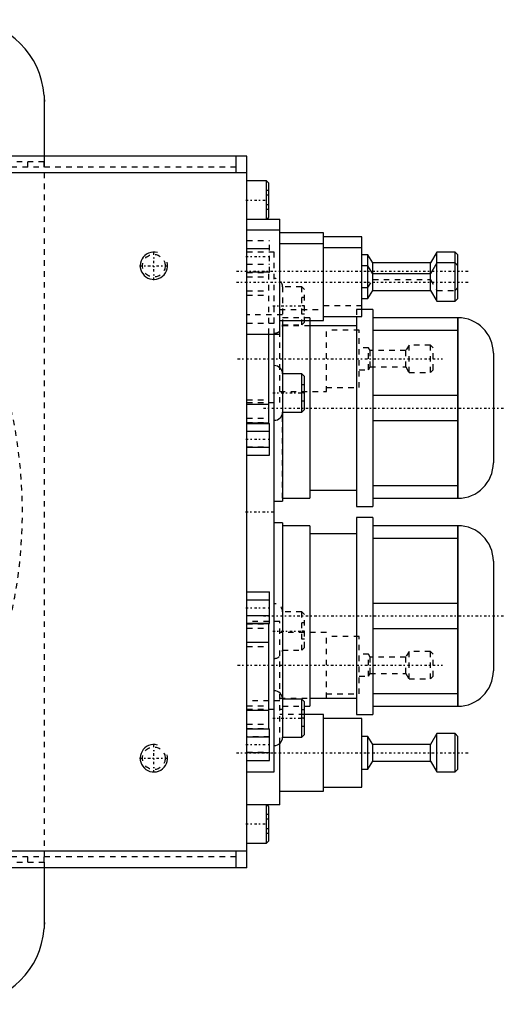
# Model space of a CAD drawing. Extents: x -702 to 174, y -90 to 90.
# Tile 13 of 13: x 86 to 174, y -90 to 90. Entities that reach past the tile are written whole.
import ezdxf

# ---------------------------------------------------------------- set-up
doc = ezdxf.new("R2010")
doc.units = 0
doc.linetypes.add('CENTER', pattern=[1.5, 0.45, -0.5, 0.05, -0.5])
doc.linetypes.add('DASHED', pattern=[2, 1, -1])
for name, color, linetype in [('AM_0', 7, 'CONTINUOUS'), ('AM_10', 7, 'CONTINUOUS'), ('AM_3', 7, 'DASHED'), ('AM_7', 7, 'CENTER')]:
    doc.layers.add(name, color=color, linetype=linetype)

msp = doc.modelspace()

# ---------------------------------------------------------------- linework, layer by layer
at = {"layer": 'AM_0', "color": 7, "linetype": 'CONTINUOUS'}
for p, q in [((89.96, 76.12), (89.96, 65)), ((90, 65), (90, 75)), ((127, 65), (46.64, 65)), ((125, 65), (125, 62)), ((127, -65), (127, 65)), ((127, 62), (56.95, 62)), ((130.6, 60.5), (127, 60.5)), ((131, 60.1), (130.6, 60.5)), ((130.6, 53.5), (130.6, 60.5)), ((131, 53.9), (131, 60.1)), ((127, 53.5), (133, 53.5)), ((130.6, 53.5), (131, 53.9)), ((133, 32.5), (133, 53.5)), ((133, 51.5), (127, 51.5)), ((141, 51), (133, 51)), ((141, 35), (141, 51)), ((141, 49), (133, 49)), ((148, 50.25), (141, 50.25)), ((148, 35.75), (148, 50.25)), ((148, 48.25), (141, 48.25)), ((149.1, 47), (148, 47)), ((150, 45.5), (149.1, 47)), ((149.1, 39), (149.1, 47)), ((161.7, 47.5), (160.5, 45.5)), ((165, 47.5), (161.7, 47.5)), ((161.7, 38.5), (161.7, 47.5)), ((165.5, 47), (165, 47.5)), ((165, 38.5), (165, 47.5)), ((165.5, 39), (165.5, 47)), ((149.1, 45), (148, 45)), ((150, 43.5), (149.1, 45)), ((160.5, 45.5), (150, 45.5)), ((150, 40.5), (150, 45.5)), ((161.7, 45.5), (160.5, 43.5)), ((160.5, 40.5), (160.5, 45.5)), ((165, 45.5), (161.7, 45.5)), ((165.5, 45), (165, 45.5)), ((160.5, 43.5), (150, 43.5)), ((149.1, 39), (150, 40.5)), ((150, 40.5), (160.5, 40.5)), ((160.5, 40.5), (161.7, 38.5)), ((148, 39), (149.1, 39)), ((161.7, 38.5), (165, 38.5)), ((165, 38.5), (165.5, 39)), ((150, 37), (148, 37)), ((150, 37), (150, 1)), ((133, 35), (141, 35)), ((133.5, 35.02), (133.5, 2)), ((138.5, 35.02), (138.5, 2.5)), ((141, 35.75), (148, 35.75)), ((147, 35.76), (147, 1)), ((165.51, 35.5), (150, 35.5)), ((165.47, 35.5), (165.47, 2.5)), ((165.51, 35.5), (165.51, 2.5)), ((127, 32.5), (133, 32.5)), ((131, 16.3), (131, 32.5)), ((132, -47.5), (132, 32.53)), ((147, 34), (138.5, 34)), ((150, 33.23), (165.47, 33.23)), ((172, 29.01), (172, 8.99)), ((137, 25.25), (133.5, 25.25)), ((137.5, 24.75), (137, 25.25)), ((137, 18.25), (137, 25.25)), ((137.5, 18.75), (137.5, 24.75)), ((165.47, 21.27), (150, 21.27)), ((127, 19.7), (131, 19.7)), ((133.5, 18.25), (137, 18.25)), ((137, 18.25), (137.5, 18.75)), ((127, 16.3), (131, 16.3)), ((150, 16.73), (165.47, 16.73)), ((127, 16.19), (131.1, 16.19)), ((127, 14.74), (131.1, 14.74)), ((131.1, 10.41), (131.1, 16.19)), ((127, 11.86), (131.1, 11.86)), ((127, 10.41), (131.1, 10.41)), ((138.5, 4), (147, 4)), ((165.47, 4.77), (150, 4.77)), ((132, 2), (133.5, 2)), ((133.5, 2.5), (138.5, 2.5)), ((150, 2.5), (165.51, 2.5)), ((147, 1), (150, 1)), ((150, -1), (147, -1)), ((147, -1), (147, -37)), ((150, -1), (150, -37)), ((133.5, -2), (132, -2)), ((133.5, -2), (133.5, -41.17)), ((138.5, -2.5), (133.5, -2.5)), ((138.5, -2.5), (138.5, -35.5)), ((165.51, -2.5), (150, -2.5)), ((165.47, -2.5), (165.47, -35.5)), ((165.51, -2.5), (165.51, -35.5)), ((147, -4), (138.5, -4)), ((150, -4.77), (165.47, -4.77)), ((172, -8.99), (172, -29.01)), ((127, -14.61), (131.1, -14.61)), ((127, -16.06), (131.1, -16.06)), ((131.1, -20.39), (131.1, -14.61)), ((165.47, -16.73), (150, -16.73)), ((127, -18.94), (131.1, -18.94)), ((127, -20.39), (131.1, -20.39)), ((131, -20.4), (127, -20.4)), ((131, -39.6), (131, -20.4)), ((150, -21.27), (165.47, -21.27)), ((127, -23.8), (131, -23.8)), ((137, -34.17), (133.5, -34.17)), ((137.5, -34.67), (137, -34.17)), ((137, -41.17), (137, -34.17)), ((138.5, -34), (147, -34)), ((165.47, -33.23), (150, -33.23)), ((137.5, -40.67), (137.5, -34.67)), ((137.5, -35.5), (138.5, -35.5)), ((150, -35.5), (165.51, -35.5)), ((127, -36.2), (131, -36.2)), ((141, -37), (137.5, -37)), ((141, -51), (141, -37)), ((148, -37.75), (141, -37.75)), ((147, -37), (150, -37)), ((148, -50.25), (148, -37.75)), ((127, -39.6), (131, -39.6)), ((127, -39.61), (131.1, -39.61)), ((127, -41.06), (131.1, -41.06)), ((131.1, -45.39), (131.1, -39.61)), ((133.5, -41.17), (137, -41.17)), ((137, -41.17), (137.5, -40.67)), ((149.1, -41), (148, -41)), ((150, -42.5), (149.1, -41)), ((149.1, -47), (149.1, -41)), ((161.7, -40.5), (160.5, -42.5)), ((165, -40.5), (161.7, -40.5)), ((161.7, -47.5), (161.7, -40.5)), ((165.5, -41), (165, -40.5)), ((165, -47.5), (165, -40.5)), ((165.5, -47), (165.5, -41)), ((133, -53.5), (133, -42.29)), ((160.5, -42.5), (150, -42.5)), ((150, -45.5), (150, -42.5)), ((160.5, -45.5), (160.5, -42.5)), ((127, -43.94), (131.1, -43.94)), ((127, -45.39), (131.1, -45.39)), ((149.1, -47), (150, -45.5)), ((150, -45.5), (160.5, -45.5)), ((160.5, -45.5), (161.7, -47.5)), ((127, -47.5), (132, -47.5)), ((148, -47), (149.1, -47)), ((161.7, -47.5), (165, -47.5)), ((165, -47.5), (165.5, -47)), ((141, -50.25), (148, -50.25)), ((133, -51), (141, -51)), ((133, -53.5), (127, -53.5)), ((131, -53.9), (130.6, -53.5)), ((130.6, -60.5), (130.6, -53.5)), ((131, -60.1), (131, -53.9)), ((127, -60.5), (130.6, -60.5)), ((130.6, -60.5), (131, -60.1)), ((127, -62), (56.95, -62)), ((125, -62), (125, -65)), ((127, -65), (46.64, -65)), ((89.96, -65), (89.96, -76.12)), ((90, -75), (90, -65))]:
    msp.add_line(p, q, dxfattribs=at)
for points in [[(89.96, 76.12, 0), (89.97, 75.93, 0), (89.99, 75.56, 0), (90, 75.18, 0), (90, 75, 0)], [(90, -75, 0), (90, -75.18, 0), (89.99, -75.56, 0), (89.97, -75.93, 0), (89.96, -76.12, 0)]]:
    msp.add_polyline3d(points, dxfattribs=at)
for centre, radius, start, end in [((75, 75), 15, 4.2866, 85.7134), ((165.51, 29.01), 6.49, 0, 90), ((132, 25.25), 1.5, 0, 90), ((132, 18.25), 1.5, 270, 0), ((165.51, 8.99), 6.49, 270, 0), ((165.51, -8.99), 6.49, 0, 90), ((165.51, -29.01), 6.49, 270, 0), ((132, -34.17), 1.5, 0, 90), ((132, -41.17), 1.5, 270, 0), ((75, -75), 15, 274.2866, 355.7134)]:
    msp.add_arc(centre, radius, start, end, dxfattribs=at)
at = {"layer": 'AM_10', "color": 7, "linetype": 'CONTINUOUS'}
for centre in [(110, 45), (110, -45)]:
    msp.add_arc(centre, 2.5, 75, 15, dxfattribs=at)
at = {"layer": 'AM_3', "color": 6, "linetype": 'DASHED'}
for p, q in [((89.96, 65), (89.96, 64)), ((90, -65), (90, 65)), ((125, 63), (50.91, 63)), ((89.96, 64), (77, 64)), ((87, 63), (87, 64)), ((131, 58.73), (130.5, 58.73)), ((130.5, 58.73), (130.5, 55.27)), ((131, 57.87), (130.5, 57.87)), ((131, 56.13), (130.5, 56.13)), ((131, 55.27), (130.5, 55.27)), ((127, 49.59), (131.1, 49.59)), ((131.1, 43.81), (131.1, 49.59)), ((127, 48.14), (131.1, 48.14)), ((131.1, 48.1), (127, 48.1)), ((132, 47.5), (127, 47.5)), ((132, 32.53), (132, 47.5)), ((127, 45.3), (131.1, 45.3)), ((127, 45.26), (131.1, 45.26)), ((127, 43.81), (131.1, 43.81)), ((131, 43.8), (127, 43.8)), ((127, 43.75), (131, 43.75)), ((131, 32.5), (131, 43.8)), ((127, 42.95), (131, 42.95)), ((149.1, 41), (150, 42.5)), ((150, 42.5), (160.5, 42.5)), ((160.5, 42.5), (161.7, 40.5)), ((127, 40.4), (131, 40.4)), ((127, 39.6), (131, 39.6)), ((137, 41.17), (133.5, 41.17)), ((133.5, 41.17), (133.5, 35.02)), ((137.5, 40.67), (137, 41.17)), ((137, 34.17), (137, 41.17)), ((137.5, 34.67), (137.5, 40.67)), ((148, 41), (149.1, 41)), ((161.7, 40.5), (165, 40.5)), ((165, 40.5), (165.5, 41)), ((137.5, 39.17), (137, 39.17)), ((133.5, 36), (127, 36)), ((133, 37), (141, 37)), ((137.5, 37.67), (137, 37.67)), ((137.5, 36.17), (137, 36.17)), ((141, 37.75), (148, 37.75)), ((148, 37), (147, 37)), ((147, 37), (147, 35.76)), ((127, 34.5), (133, 34.5)), ((138.5, 35.5), (133.5, 35.5)), ((137, 34.17), (137.5, 34.67)), ((138.5, 35.5), (138.5, 35.02)), ((138.5, 34), (133, 34)), ((133, 20), (133, 32.5)), ((133.5, 34.17), (137, 34.17)), ((141.5, 22), (141.5, 34)), ((147.5, 33.25), (141.5, 33.25)), ((147.5, 22.75), (147.5, 33.25)), ((149.2, 30), (147.5, 30)), ((149.5, 29.5), (149.2, 30)), ((149.2, 26), (149.2, 30)), ((156, 29.5), (149.5, 29.5)), ((149.5, 26.5), (149.5, 29.5)), ((156.6, 30.5), (156, 29.5)), ((156, 26.5), (156, 29.5)), ((160.5, 30.5), (156.6, 30.5)), ((156.6, 25.5), (156.6, 30.5)), ((161, 30), (160.5, 30.5)), ((160.5, 25.5), (160.5, 30.5)), ((161, 26), (161, 30)), ((147.5, 26), (149.2, 26)), ((149.2, 26), (149.5, 26.5)), ((149.5, 26.5), (156, 26.5)), ((156, 26.5), (156.6, 25.5)), ((156.6, 25.5), (160.5, 25.5)), ((160.5, 25.5), (161, 26)), ((133, 22), (141.5, 22)), ((137.5, 23.25), (137, 23.25)), ((137.5, 21.75), (137, 21.75)), ((141.5, 22.75), (147.5, 22.75)), ((127, 20.5), (131, 20.5)), ((127, 20), (133, 20)), ((137.5, 20.25), (137, 20.25)), ((133.5, 2.5), (133.5, 18.25)), ((127, 17.15), (131, 17.15)), ((127, 16.35), (131, 16.35)), ((131.1, 14.7), (127, 14.7)), ((127, 11.9), (131.1, 11.9)), ((131.1, -16.1), (127, -16.1)), ((127, -18.9), (131.1, -18.9)), ((137, -18.25), (133.5, -18.25)), ((137.5, -18.75), (137, -18.25)), ((137, -25.25), (137, -18.25)), ((137.5, -24.75), (137.5, -18.75)), ((133, -20), (127, -20)), ((127, -20.45), (131, -20.45)), ((127, -21.25), (131, -21.25)), ((133, -42.29), (133, -20)), ((137.5, -20.25), (137, -20.25)), ((141.5, -22), (133, -22)), ((137.5, -21.75), (137, -21.75)), ((137.5, -23.25), (137, -23.25)), ((141.5, -34), (141.5, -22)), ((147.5, -22.75), (141.5, -22.75)), ((147.5, -33.25), (147.5, -22.75)), ((127, -24.6), (131, -24.6)), ((137, -25.25), (137.5, -24.75)), ((133.5, -25.25), (137, -25.25)), ((149.2, -26), (147.5, -26)), ((149.5, -26.5), (149.2, -26)), ((149.2, -30), (149.2, -26)), ((156, -26.5), (149.5, -26.5)), ((149.5, -29.5), (149.5, -26.5)), ((156.6, -25.5), (156, -26.5)), ((156, -29.5), (156, -26.5)), ((160.5, -25.5), (156.6, -25.5)), ((156.6, -30.5), (156.6, -25.5)), ((161, -26), (160.5, -25.5)), ((160.5, -30.5), (160.5, -25.5)), ((161, -30), (161, -26)), ((147.5, -30), (149.2, -30)), ((149.2, -30), (149.5, -29.5)), ((149.5, -29.5), (156, -29.5)), ((156, -29.5), (156.6, -30.5)), ((156.6, -30.5), (160.5, -30.5)), ((160.5, -30.5), (161, -30)), ((133, -34), (138.5, -34)), ((141.5, -33.25), (147.5, -33.25)), ((133, -34.5), (127, -34.5)), ((127, -35.4), (131, -35.4)), ((133.5, -35.5), (137.5, -35.5)), ((127, -36), (133.5, -36)), ((137.5, -37), (133, -37)), ((137.5, -36.17), (137, -36.17)), ((137.5, -37.67), (137, -37.67)), ((127, -38.75), (131, -38.75)), ((127, -39.55), (131, -39.55)), ((137.5, -39.17), (137, -39.17)), ((131.1, -41.1), (127, -41.1)), ((127, -43.9), (131.1, -43.9)), ((131, -55.27), (130.5, -55.27)), ((130.5, -55.27), (130.5, -58.73)), ((131, -56.13), (130.5, -56.13)), ((131, -57.87), (130.5, -57.87)), ((131, -58.73), (130.5, -58.73)), ((125, -63), (50.91, -63)), ((77, -64), (89.96, -64)), ((87, -64), (87, -63)), ((89.96, -64), (89.96, -65))]:
    msp.add_line(p, q, dxfattribs=at)
for points in [[(89.96, 63, 0), (89.96, 63.04, 0), (89.96, 63.12, 0), (89.96, 63.2, 0), (89.96, 63.24, 0), (89.96, 63.28, 0), (89.96, 63.36, 0), (89.97, 63.44, 0), (89.97, 63.52, 0), (89.97, 63.6, 0), (89.98, 63.67, 0), (89.98, 63.71, 0), (89.98, 63.75, 0), (89.98, 63.83, 0), (89.99, 63.9, 0), (89.99, 63.97, 0), (89.99, 64.04, 0), (90, 64.11, 0), (90, 64.14, 0), (90, 64.17, 0), (90, 64.23, 0), (90, 64.29, 0), (90, 64.32, 0)], [(90, -64.32, 0), (90, -64.29, 0), (90, -64.23, 0), (90, -64.17, 0), (90, -64.14, 0), (90, -64.11, 0), (89.99, -64.04, 0), (89.99, -63.97, 0), (89.99, -63.9, 0), (89.98, -63.83, 0), (89.98, -63.75, 0), (89.98, -63.71, 0), (89.98, -63.67, 0), (89.97, -63.6, 0), (89.97, -63.52, 0), (89.97, -63.44, 0), (89.96, -63.36, 0), (89.96, -63.28, 0), (89.96, -63.24, 0), (89.96, -63.2, 0), (89.96, -63.12, 0), (89.96, -63.04, 0), (89.96, -63, 0)]]:
    msp.add_polyline3d(points, dxfattribs=at)
for centre in [(110, 45), (110, -45)]:
    msp.add_circle(centre, 2.07, dxfattribs=at)
for centre, radius, start, end in [((0, 0), 86, 278.6943, 81.3057), ((132, 41.17), 1.5, 0, 90), ((132, 34.17), 1.5, 270, 0.0001), ((132, -18.25), 1.5, 0, 90), ((132, -25.25), 1.5, 270, 0)]:
    msp.add_arc(centre, radius, start, end, dxfattribs=at)
at = {"layer": 'AM_7', "color": 4, "linetype": 'CENTER'}
for p, q in [((126.8, 57), (131.2, 57)), ((110, 42.37), (110, 47.63)), ((107.38, 45), (112.62, 45)), ((126.8, 46.7), (131.31, 46.7)), ((125.08, 44), (167.43, 44)), ((125.08, 42), (167.43, 42)), ((131.72, 37.67), (137.78, 37.67)), ((125.3, 28), (162.7, 28)), ((131.72, 21.75), (137.78, 21.75)), ((130, 19), (174, 19)), ((126.8, 13.3), (131.31, 13.3)), ((126.75, 0), (132.25, 0)), ((126.8, -17.5), (131.31, -17.5)), ((130, -19), (174, -19)), ((131.72, -21.75), (137.78, -21.75)), ((125.3, -28), (162.7, -28)), ((131.72, -37.67), (137.78, -37.67)), ((110, -47.63), (110, -42.37)), ((126.8, -42.5), (131.31, -42.5)), ((125.08, -44), (167.43, -44)), ((107.38, -45), (112.62, -45)), ((126.8, -57), (131.2, -57))]:
    msp.add_line(p, q, dxfattribs=at)

doc.saveas('drawing.dxf')
